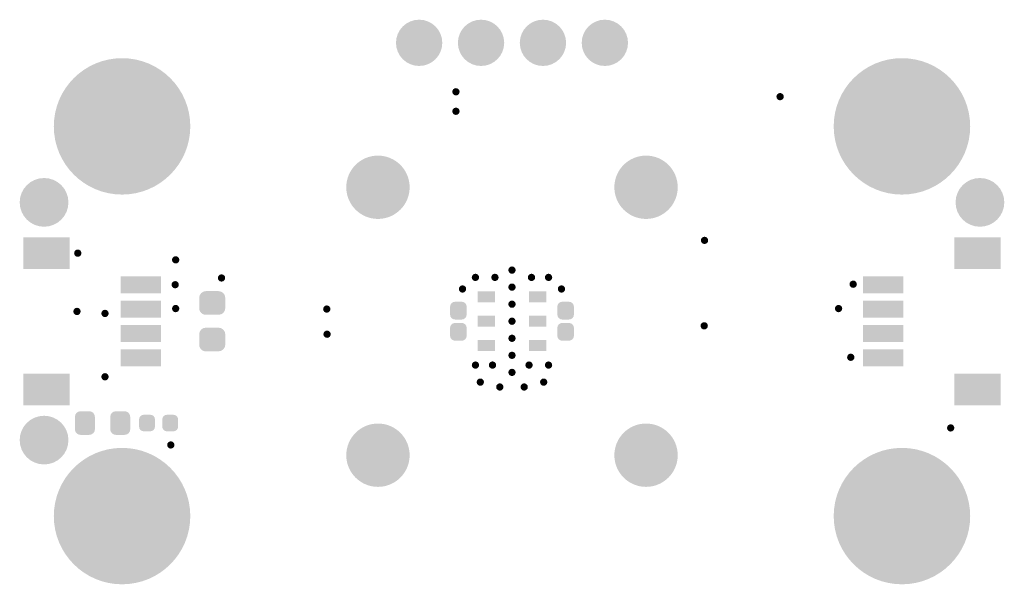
# Model space of a CAD drawing. Header units: inches. Extents: x 0.3 to 40.7, y 1.9 to 25.1.
import ezdxf

# ---------------------------------------------------------------- set-up
doc = ezdxf.new("R2010")
doc.units = ezdxf.units.IN
for name, color, linetype in [('Pad Holes', 156, 'Continuous'), ('Top Solder', 216, 'Continuous'), ('Via Holes', 16, 'Continuous')]:
    doc.layers.add(name, color=color, linetype=linetype)

# ---------------------------------------------------------------- blocks, each defined once
blk = doc.blocks.new('F_____________1___F_________1_2205')
at = {"layer": 'Top Solder'}
h = blk.add_hatch(color=216, dxfattribs=at)
edge = h.paths.add_edge_path()
edge.add_arc((0, 0), 1, 0, 360)
blk = doc.blocks.new('F_____________1___F_________1_2206')
at = {"layer": 'Top Solder'}
h = blk.add_hatch(color=216, dxfattribs=at)
edge = h.paths.add_edge_path()
edge.add_arc((0, 0), 1, 0, 360)
blk = doc.blocks.new('F_____________1___F_________1_2207')
at = {"layer": 'Top Solder'}
h = blk.add_hatch(color=216, dxfattribs=at)
edge = h.paths.add_edge_path()
edge.add_arc((0, 0), 1, 0, 360)
blk = doc.blocks.new('SM04B_SRSS_TB_LF__SN__F_________1_2208')
at = {"layer": 'Top Solder'}
for points in [[(-3.45, 2.888), (-2.15, 2.888), (-2.15, 0.988), (-3.45, 0.988)], [(2.15, 2.888), (3.45, 2.888), (3.45, 0.988), (2.15, 0.988)], [(-1.85, -1.112), (-1.15, -1.112), (-1.15, -2.762), (-1.85, -2.762)], [(-0.85, -1.112), (-0.15, -1.112), (-0.15, -2.762), (-0.85, -2.762)], [(0.15, -1.112), (0.85, -1.112), (0.85, -2.762), (0.15, -2.762)], [(1.15, -1.112), (1.85, -1.112), (1.85, -2.762), (1.15, -2.762)]]:
    blk.add_hatch(color=216, dxfattribs=at).paths.add_polyline_path(points)
blk = doc.blocks.new('SM04B_SRSS_TB_LF__SN__F_________1_2209')
at = {"layer": 'Top Solder'}
for points in [[(-3.45, 2.888), (-2.15, 2.888), (-2.15, 0.988), (-3.45, 0.988)], [(2.15, 2.888), (3.45, 2.888), (3.45, 0.988), (2.15, 0.988)], [(-1.85, -1.112), (-1.15, -1.112), (-1.15, -2.762), (-1.85, -2.762)], [(-0.85, -1.112), (-0.15, -1.112), (-0.15, -2.762), (-0.85, -2.762)], [(0.15, -1.112), (0.85, -1.112), (0.85, -2.762), (0.15, -2.762)], [(1.15, -1.112), (1.85, -1.112), (1.85, -2.762), (1.15, -2.762)]]:
    blk.add_hatch(color=216, dxfattribs=at).paths.add_polyline_path(points)
blk = doc.blocks.new('LEDC1608X80N_AK_2210')
at = {"layer": 'Top Solder'}
h = blk.add_hatch(color=216, dxfattribs=at)
edge = h.paths.add_edge_path()
edge.add_arc((-0.545, -0.255), 0.23, 270, 360)
edge.add_line((-0.315, -0.255), (-0.315, 0.255))
edge.add_arc((-0.545, 0.255), 0.23, 0, 90)
edge.add_line((-0.545, 0.485), (-0.905, 0.485))
edge.add_arc((-0.905, 0.255), 0.23, 90, 180)
edge.add_line((-1.135, 0.255), (-1.135, -0.255))
edge.add_arc((-0.905, -0.255), 0.23, 180, 270)
edge.add_line((-0.905, -0.485), (-0.545, -0.485))
h = blk.add_hatch(color=216, dxfattribs=at)
edge = h.paths.add_edge_path()
edge.add_arc((0.545, 0.255), 0.23, 90, 180)
edge.add_line((0.315, 0.255), (0.315, -0.255))
edge.add_arc((0.545, -0.255), 0.23, 180, 270)
edge.add_line((0.545, -0.485), (0.905, -0.485))
edge.add_arc((0.905, -0.255), 0.23, 270, 360)
edge.add_line((1.135, -0.255), (1.135, 0.255))
edge.add_arc((0.905, 0.255), 0.23, 0, 90)
edge.add_line((0.905, 0.485), (0.545, 0.485))
blk = doc.blocks.new('RES_0402_2211')
at = {"layer": 'Top Solder'}
h = blk.add_hatch(color=216, dxfattribs=at)
edge = h.paths.add_edge_path()
edge.add_arc((-0.34, -0.15), 0.19, 270, 360)
edge.add_line((-0.15, -0.15), (-0.15, 0.15))
edge.add_arc((-0.34, 0.15), 0.19, 0, 90)
edge.add_line((-0.34, 0.34), (-0.61, 0.34))
edge.add_arc((-0.61, 0.15), 0.19, 90, 180)
edge.add_line((-0.8, 0.15), (-0.8, -0.15))
edge.add_arc((-0.61, -0.15), 0.19, 180, 270)
edge.add_line((-0.61, -0.34), (-0.34, -0.34))
h = blk.add_hatch(color=216, dxfattribs=at)
edge = h.paths.add_edge_path()
edge.add_arc((0.34, 0.15), 0.19, 90, 180)
edge.add_line((0.15, 0.15), (0.15, -0.15))
edge.add_arc((0.34, -0.15), 0.19, 180, 270)
edge.add_line((0.34, -0.34), (0.61, -0.34))
edge.add_arc((0.61, -0.15), 0.19, 270, 360)
edge.add_line((0.8, -0.15), (0.8, 0.15))
edge.add_arc((0.61, 0.15), 0.19, 0, 90)
edge.add_line((0.61, 0.34), (0.34, 0.34))
blk = doc.blocks.new('HS3003_F_________1_2227')
at = {"layer": 'Top Solder'}
for points in [[(-0.775, 0.695), (-1.225, 0.695), (-1.225, 1.405), (-0.775, 1.405)], [(0.225, 0.695), (-0.225, 0.695), (-0.225, 1.405), (0.225, 1.405)], [(1.225, 0.695), (0.775, 0.695), (0.775, 1.405), (1.225, 1.405)], [(-0.775, -1.405), (-1.225, -1.405), (-1.225, -0.695), (-0.775, -0.695)], [(0.225, -1.405), (-0.225, -1.405), (-0.225, -0.695), (0.225, -0.695)], [(1.225, -1.405), (0.775, -1.405), (0.775, -0.695), (1.225, -0.695)]]:
    blk.add_hatch(color=216, dxfattribs=at).paths.add_polyline_path(points)
blk = doc.blocks.new('CAP_0402_2228')
at = {"layer": 'Top Solder'}
h = blk.add_hatch(color=216, dxfattribs=at)
edge = h.paths.add_edge_path()
edge.add_arc((-0.271, -0.139), 0.201, 270, 360)
edge.add_line((-0.07, -0.139), (-0.07, 0.139))
edge.add_arc((-0.271, 0.139), 0.201, 0, 90)
edge.add_line((-0.271, 0.34), (-0.599, 0.34))
edge.add_arc((-0.599, 0.139), 0.201, 90, 180)
edge.add_line((-0.8, 0.139), (-0.8, -0.139))
edge.add_arc((-0.599, -0.139), 0.201, 180, 270)
edge.add_line((-0.599, -0.34), (-0.271, -0.34))
h = blk.add_hatch(color=216, dxfattribs=at)
edge = h.paths.add_edge_path()
edge.add_arc((0.271, 0.139), 0.201, 90, 180)
edge.add_line((0.07, 0.139), (0.07, -0.139))
edge.add_arc((0.271, -0.139), 0.201, 180, 270)
edge.add_line((0.271, -0.34), (0.599, -0.34))
edge.add_arc((0.599, -0.139), 0.201, 270, 360)
edge.add_line((0.8, -0.139), (0.8, 0.139))
edge.add_arc((0.599, 0.139), 0.201, 0, 90)
edge.add_line((0.599, 0.34), (0.271, 0.34))
blk = doc.blocks.new('CAP_0603_2229')
at = {"layer": 'Top Solder'}
h = blk.add_hatch(color=216, dxfattribs=at)
edge = h.paths.add_edge_path()
edge.add_arc((-0.537, -0.263), 0.272, 270, 360)
edge.add_line((-0.265, -0.263), (-0.265, 0.263))
edge.add_arc((-0.537, 0.263), 0.272, 0, 90)
edge.add_line((-0.537, 0.535), (-0.963, 0.535))
edge.add_arc((-0.963, 0.263), 0.272, 90, 180)
edge.add_line((-1.235, 0.263), (-1.235, -0.263))
edge.add_arc((-0.963, -0.263), 0.272, 180, 270)
edge.add_line((-0.963, -0.535), (-0.537, -0.535))
h = blk.add_hatch(color=216, dxfattribs=at)
edge = h.paths.add_edge_path()
edge.add_arc((0.537, 0.263), 0.272, 90, 180)
edge.add_line((0.265, 0.263), (0.265, -0.263))
edge.add_arc((0.537, -0.263), 0.272, 180, 270)
edge.add_line((0.537, -0.535), (0.963, -0.535))
edge.add_arc((0.963, -0.263), 0.272, 270, 360)
edge.add_line((1.235, -0.263), (1.235, 0.263))
edge.add_arc((0.963, 0.263), 0.272, 0, 90)
edge.add_line((0.963, 0.535), (0.537, 0.535))
blk = doc.blocks.new('CAP_0402_2230')
at = {"layer": 'Top Solder'}
h = blk.add_hatch(color=216, dxfattribs=at)
edge = h.paths.add_edge_path()
edge.add_arc((-0.271, -0.139), 0.201, 270, 360)
edge.add_line((-0.07, -0.139), (-0.07, 0.139))
edge.add_arc((-0.271, 0.139), 0.201, 0, 90)
edge.add_line((-0.271, 0.34), (-0.599, 0.34))
edge.add_arc((-0.599, 0.139), 0.201, 90, 180)
edge.add_line((-0.8, 0.139), (-0.8, -0.139))
edge.add_arc((-0.599, -0.139), 0.201, 180, 270)
edge.add_line((-0.599, -0.34), (-0.271, -0.34))
h = blk.add_hatch(color=216, dxfattribs=at)
edge = h.paths.add_edge_path()
edge.add_arc((0.271, 0.139), 0.201, 90, 180)
edge.add_line((0.07, 0.139), (0.07, -0.139))
edge.add_arc((0.271, -0.139), 0.201, 180, 270)
edge.add_line((0.271, -0.34), (0.599, -0.34))
edge.add_arc((0.599, -0.139), 0.201, 270, 360)
edge.add_line((0.8, -0.139), (0.8, 0.139))
edge.add_arc((0.599, 0.139), 0.201, 0, 90)
edge.add_line((0.599, 0.34), (0.271, 0.34))
blk = doc.blocks.new('PIN_HEADER_2_54___VERT__1_4POS_F_________1_2231')
at = {"layer": 'Pad Holes'}
h = blk.add_hatch(color=7, dxfattribs=at)
edge = h.paths.add_edge_path()
edge.add_arc((-3.81, 0), 0.5, 0, 360)
h = blk.add_hatch(color=7, dxfattribs=at)
edge = h.paths.add_edge_path()
edge.add_arc((-1.27, 0), 0.5, 0, 360)
h = blk.add_hatch(color=7, dxfattribs=at)
edge = h.paths.add_edge_path()
edge.add_arc((1.27, 0), 0.5, 0, 360)
h = blk.add_hatch(color=7, dxfattribs=at)
edge = h.paths.add_edge_path()
edge.add_arc((3.81, 0), 0.5, 0, 360)
at = {"layer": 'Top Solder'}
h = blk.add_hatch(color=216, dxfattribs=at)
edge = h.paths.add_edge_path()
edge.add_arc((-3.81, 0), 0.95, 0, 360)
h = blk.add_hatch(color=216, dxfattribs=at)
edge = h.paths.add_edge_path()
edge.add_arc((-1.27, 0), 0.95, 0, 360)
h = blk.add_hatch(color=216, dxfattribs=at)
edge = h.paths.add_edge_path()
edge.add_arc((1.27, 0), 0.95, 0, 360)
h = blk.add_hatch(color=216, dxfattribs=at)
edge = h.paths.add_edge_path()
edge.add_arc((3.81, 0), 0.95, 0, 360)

msp = doc.modelspace()

# ---------------------------------------------------------------- hatches: boundary and pattern name
at = {"layer": 'Pad Holes'}
h = msp.add_hatch(color=7, dxfattribs=at)
edge = h.paths.add_edge_path()
edge.add_arc((4.5, 20.68), 1.6, 0, 360)
h = msp.add_hatch(color=7, dxfattribs=at)
edge = h.paths.add_edge_path()
edge.add_arc((36.5, 20.68), 1.6, 0, 360)
h = msp.add_hatch(color=7, dxfattribs=at)
edge = h.paths.add_edge_path()
edge.add_arc((15, 18.18), 1.1, 0, 360)
h = msp.add_hatch(color=7, dxfattribs=at)
edge = h.paths.add_edge_path()
edge.add_arc((26, 18.18), 1.1, 0, 360)
h = msp.add_hatch(color=7, dxfattribs=at)
edge = h.paths.add_edge_path()
edge.add_arc((15, 7.18), 1.1, 0, 360)
h = msp.add_hatch(color=7, dxfattribs=at)
edge = h.paths.add_edge_path()
edge.add_arc((26, 7.18), 1.1, 0, 360)
h = msp.add_hatch(color=7, dxfattribs=at)
edge = h.paths.add_edge_path()
edge.add_arc((4.5, 4.68), 1.6, 0, 360)
h = msp.add_hatch(color=7, dxfattribs=at)
edge = h.paths.add_edge_path()
edge.add_arc((36.5, 4.68), 1.6, 0, 360)
at = {"layer": 'Top Solder'}
h = msp.add_hatch(color=216, dxfattribs=at)
edge = h.paths.add_edge_path()
edge.add_arc((4.5, 20.68), 2.8, 0, 360)
h = msp.add_hatch(color=216, dxfattribs=at)
edge = h.paths.add_edge_path()
edge.add_arc((36.5, 20.68), 2.8, 0, 360)
h = msp.add_hatch(color=216, dxfattribs=at)
edge = h.paths.add_edge_path()
edge.add_arc((15, 18.18), 1.3, 0, 360)
h = msp.add_hatch(color=216, dxfattribs=at)
edge = h.paths.add_edge_path()
edge.add_arc((26, 18.18), 1.3, 0, 360)
h = msp.add_hatch(color=216, dxfattribs=at)
edge = h.paths.add_edge_path()
edge.add_arc((15, 7.18), 1.3, 0, 360)
h = msp.add_hatch(color=216, dxfattribs=at)
edge = h.paths.add_edge_path()
edge.add_arc((26, 7.18), 1.3, 0, 360)
h = msp.add_hatch(color=216, dxfattribs=at)
edge = h.paths.add_edge_path()
edge.add_arc((4.5, 4.68), 2.8, 0, 360)
h = msp.add_hatch(color=216, dxfattribs=at)
edge = h.paths.add_edge_path()
edge.add_arc((36.5, 4.68), 2.8, 0, 360)
at = {"layer": 'Via Holes'}
h = msp.add_hatch(color=7, dxfattribs=at)
edge = h.paths.add_edge_path()
edge.add_arc((18.2, 22.1), 0.15, 0, 360)
h = msp.add_hatch(color=7, dxfattribs=at)
edge = h.paths.add_edge_path()
edge.add_arc((31.5, 21.9), 0.15, 0, 360)
h = msp.add_hatch(color=7, dxfattribs=at)
edge = h.paths.add_edge_path()
edge.add_arc((18.2, 21.3), 0.15, 0, 360)
h = msp.add_hatch(color=7, dxfattribs=at)
edge = h.paths.add_edge_path()
edge.add_arc((28.4, 16), 0.15, 0, 360)
h = msp.add_hatch(color=7, dxfattribs=at)
edge = h.paths.add_edge_path()
edge.add_arc((2.683, 15.475), 0.15, 0, 360)
h = msp.add_hatch(color=7, dxfattribs=at)
edge = h.paths.add_edge_path()
edge.add_arc((6.7, 15.2), 0.15, 0, 360)
h = msp.add_hatch(color=7, dxfattribs=at)
edge = h.paths.add_edge_path()
edge.add_arc((8.581, 14.456), 0.15, 0, 360)
h = msp.add_hatch(color=7, dxfattribs=at)
edge = h.paths.add_edge_path()
edge.add_arc((19, 14.48), 0.15, 0, 360)
h = msp.add_hatch(color=7, dxfattribs=at)
edge = h.paths.add_edge_path()
edge.add_arc((19.8, 14.48), 0.15, 0, 360)
h = msp.add_hatch(color=7, dxfattribs=at)
edge = h.paths.add_edge_path()
edge.add_arc((20.5, 14.78), 0.15, 0, 360)
h = msp.add_hatch(color=7, dxfattribs=at)
edge = h.paths.add_edge_path()
edge.add_arc((21.3, 14.48), 0.15, 0, 360)
h = msp.add_hatch(color=7, dxfattribs=at)
edge = h.paths.add_edge_path()
edge.add_arc((22, 14.48), 0.15, 0, 360)
h = msp.add_hatch(color=7, dxfattribs=at)
edge = h.paths.add_edge_path()
edge.add_arc((6.68, 14.18), 0.15, 0, 360)
h = msp.add_hatch(color=7, dxfattribs=at)
edge = h.paths.add_edge_path()
edge.add_arc((18.47, 14.004), 0.15, 0, 360)
h = msp.add_hatch(color=7, dxfattribs=at)
edge = h.paths.add_edge_path()
edge.add_arc((20.5, 14.08), 0.15, 0, 360)
h = msp.add_hatch(color=7, dxfattribs=at)
edge = h.paths.add_edge_path()
edge.add_arc((22.53, 14.004), 0.15, 0, 360)
h = msp.add_hatch(color=7, dxfattribs=at)
edge = h.paths.add_edge_path()
edge.add_arc((34.5, 14.2), 0.15, 0, 360)
h = msp.add_hatch(color=7, dxfattribs=at)
edge = h.paths.add_edge_path()
edge.add_arc((6.7, 13.2), 0.15, 0, 360)
h = msp.add_hatch(color=7, dxfattribs=at)
edge = h.paths.add_edge_path()
edge.add_arc((20.5, 13.38), 0.15, 0, 360)
h = msp.add_hatch(color=7, dxfattribs=at)
edge = h.paths.add_edge_path()
edge.add_arc((33.9, 13.2), 0.15, 0, 360)
h = msp.add_hatch(color=7, dxfattribs=at)
edge = h.paths.add_edge_path()
edge.add_arc((2.65, 13.082), 0.15, 0, 360)
h = msp.add_hatch(color=7, dxfattribs=at)
edge = h.paths.add_edge_path()
edge.add_arc((3.8, 13), 0.15, 0, 360)
h = msp.add_hatch(color=7, dxfattribs=at)
edge = h.paths.add_edge_path()
edge.add_arc((12.9, 13.18), 0.15, 0, 360)
h = msp.add_hatch(color=7, dxfattribs=at)
edge = h.paths.add_edge_path()
edge.add_arc((20.5, 12.68), 0.15, 0, 360)
h = msp.add_hatch(color=7, dxfattribs=at)
edge = h.paths.add_edge_path()
edge.add_arc((28.387, 12.492), 0.15, 0, 360)
h = msp.add_hatch(color=7, dxfattribs=at)
edge = h.paths.add_edge_path()
edge.add_arc((12.912, 12.147), 0.15, 0, 360)
h = msp.add_hatch(color=7, dxfattribs=at)
edge = h.paths.add_edge_path()
edge.add_arc((20.5, 11.98), 0.15, 0, 360)
h = msp.add_hatch(color=7, dxfattribs=at)
edge = h.paths.add_edge_path()
edge.add_arc((20.5, 11.28), 0.15, 0, 360)
h = msp.add_hatch(color=7, dxfattribs=at)
edge = h.paths.add_edge_path()
edge.add_arc((34.4, 11.2), 0.15, 0, 360)
h = msp.add_hatch(color=7, dxfattribs=at)
edge = h.paths.add_edge_path()
edge.add_arc((19, 10.88), 0.15, 0, 360)
h = msp.add_hatch(color=7, dxfattribs=at)
edge = h.paths.add_edge_path()
edge.add_arc((19.7, 10.88), 0.15, 0, 360)
h = msp.add_hatch(color=7, dxfattribs=at)
edge = h.paths.add_edge_path()
edge.add_arc((21.2, 10.88), 0.15, 0, 360)
h = msp.add_hatch(color=7, dxfattribs=at)
edge = h.paths.add_edge_path()
edge.add_arc((22, 10.88), 0.15, 0, 360)
h = msp.add_hatch(color=7, dxfattribs=at)
edge = h.paths.add_edge_path()
edge.add_arc((3.8, 10.4), 0.15, 0, 360)
h = msp.add_hatch(color=7, dxfattribs=at)
edge = h.paths.add_edge_path()
edge.add_arc((20.5, 10.58), 0.15, 0, 360)
h = msp.add_hatch(color=7, dxfattribs=at)
edge = h.paths.add_edge_path()
edge.add_arc((19.2, 10.18), 0.15, 0, 360)
h = msp.add_hatch(color=7, dxfattribs=at)
edge = h.paths.add_edge_path()
edge.add_arc((20, 9.98), 0.15, 0, 360)
h = msp.add_hatch(color=7, dxfattribs=at)
edge = h.paths.add_edge_path()
edge.add_arc((21, 9.98), 0.15, 0, 360)
h = msp.add_hatch(color=7, dxfattribs=at)
edge = h.paths.add_edge_path()
edge.add_arc((21.8, 10.18), 0.15, 0, 360)
h = msp.add_hatch(color=7, dxfattribs=at)
edge = h.paths.add_edge_path()
edge.add_arc((38.5, 8.3), 0.15, 0, 360)
h = msp.add_hatch(color=7, dxfattribs=at)
edge = h.paths.add_edge_path()
edge.add_arc((6.5, 7.6), 0.15, 0, 360)

# ---------------------------------------------------------------- block references
msp.add_blockref('PIN_HEADER_2_54___VERT__1_4POS_F_________1_2231', (20.5, 24.11))
for name, p, rotation in [('F_____________1___F_________1_2206', (1.3, 17.56), 270), ('F_____________1___F_________1_2207', (39.7, 17.56), 270), ('SM04B_SRSS_TB_LF__SN__F_________1_2208', (3.337, 12.68), 90), ('SM04B_SRSS_TB_LF__SN__F_________1_2209', (37.663, 12.68), 270), ('CAP_0603_2229', (8.2, 12.68), 270), ('HS3003_F_________1_2227', (20.5, 12.68), 90), ('CAP_0402_2230', (18.3, 12.68), 90), ('CAP_0402_2228', (22.7, 12.68), 90), ('LEDC1608X80N_AK_2210', (3.7, 8.5), 180), ('F_____________1___F_________1_2205', (1.3, 7.8), 270), ('RES_0402_2211', (6, 8.5), 180)]:
    msp.add_blockref(name, p, dxfattribs=dict(rotation=rotation))

doc.saveas('drawing.dxf')
